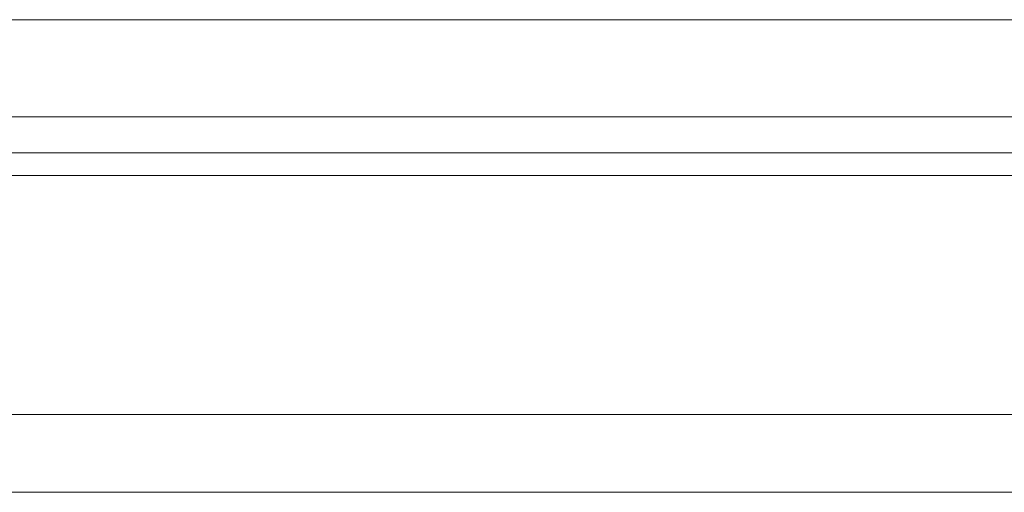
# Model space of a CAD drawing. Header units: millimetres. Extents: x 18 to 344, y 371 to 485.
# Tile 5 of 53: x 246.76 to 261.99, y 391.28 to 398.58. Entities that reach past the tile are written whole.
import ezdxf

# ---------------------------------------------------------------- set-up
doc = ezdxf.new("R2010")
doc.units = ezdxf.units.MM
doc.layers.add('OUT', color=3, linetype='Continuous')

msp = doc.modelspace()

# ---------------------------------------------------------------- linework, layer by layer
at = {"layer": 'OUT', "color": 0, "linetype": 'Continuous', "lineweight": 15}
for p, q in [((242.65, 398.583), (281.326, 398.583)), ((217.988, 397.083), (305.988, 397.083)), ((337.988, 396.529), (189.562, 396.529)), ((317.988, 396.176), (189.508, 396.176)), ((337.988, 392.483), (188.385, 392.483)), ((317.988, 391.283), (151.988, 391.283))]:
    msp.add_line(p, q, dxfattribs=at)

doc.saveas('drawing.dxf')
